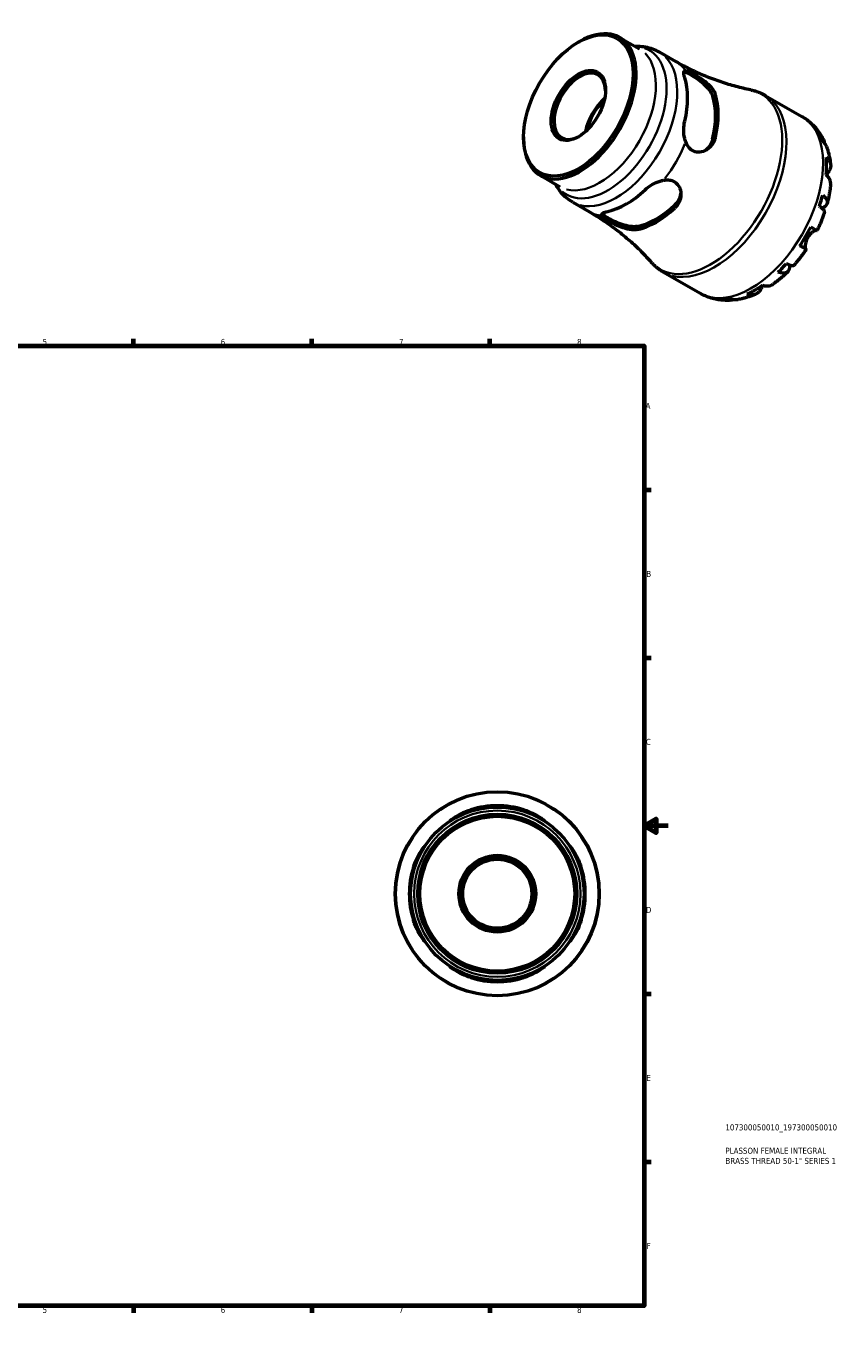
# Model space of a CAD drawing. Header units: millimetres. Extents: x -77 to 666, y 0 to 543.
# Tile 3 of 3: x 327 to 666, y 0 to 543. Entities that reach past the tile are written whole.
import ezdxf

# ---------------------------------------------------------------- set-up
doc = ezdxf.new("R2010")
doc.units = ezdxf.units.MM
for name, color, linetype, lineweight in [('Border (ISO)', 7, 'Continuous', 70), ('Title (ISO)', 7, 'Continuous', 50), ('Visible (ISO)', 7, 'Continuous', 50), ('Visible Narrow (ISO)', 7, 'Continuous', 35)]:
    doc.layers.add(name, color=color, linetype=linetype, lineweight=lineweight)
doc.styles.add('Note Text (ISO)', font='tahoma.ttf')

# ---------------------------------------------------------------- blocks, each defined once
blk = doc.blocks.new('Borders Default Border')
at = {"layer": 'Border (ISO)'}
for p, q in [((74.25, 410), (74.25, 412.9)), ((148.5, 410), (148.5, 412.9)), ((222.75, 410), (222.75, 412.9)), ((371.25, 410), (371.25, 412.9)), ((445.5, 410), (445.5, 412.9)), ((519.75, 410), (519.75, 412.9)), ((10, 350), (7.1, 350)), ((584, 350), (586.9, 350)), ((10, 280), (7.1, 280)), ((584, 280), (586.9, 280)), ((10, 140), (7.1, 140)), ((584, 140), (586.9, 140)), ((10, 70), (7.1, 70)), ((584, 70), (586.9, 70)), ((74.25, 10), (74.25, 7.1)), ((148.5, 10), (148.5, 7.1)), ((222.75, 10), (222.75, 7.1)), ((371.25, 10), (371.25, 7.1)), ((445.5, 10), (445.5, 7.1)), ((519.75, 10), (519.75, 7.1))]:
    blk.add_line(p, q, dxfattribs=at)
at = {"layer": 'Border (ISO)', "flags": 128}
for points in [[(297, 420), (297, 410), (294.11, 415), (299.89, 415), (297, 410)], [(10, 10), (10, 410), (584, 410), (584, 10), (10, 10)], [(0, 210), (10, 210), (5, 212.89), (5, 207.11), (10, 210)], [(594, 210), (584, 210), (589, 212.89), (589, 207.11), (584, 210)], [(297, 0), (297, 10), (294.11, 5), (299.89, 5), (297, 10)]]:
    blk.add_lwpolyline(points, dxfattribs=at)
at = {"layer": 'Border (ISO)', "color": 232, "true_color": 0xca0064, "char_height": 2.5, "attachment_point": 7, "style": 'Note Text (ISO)'}
for s, insert in [('1', (36.56, 410.4)), ('2', (110.62, 410.4)), ('3', (184.85, 410.35)), ('4', (259, 410.4)), ('5', (333.39, 410.35)), ('6', (407.58, 410.35)), ('7', (481.85, 410.4)), ('8', (556.06, 410.34)), ('A', (7.29, 383.75)), ('A', (584.59, 383.75)), ('B', (7.59, 313.75)), ('B', (584.89, 313.75)), ('C', (7.43, 243.71)), ('C', (584.73, 243.71)), ('D', (7.43, 173.75)), ('D', (584.73, 173.75)), ('E', (7.64, 103.75)), ('E', (584.94, 103.75)), ('F', (7.7, 33.75)), ('F', (585, 33.75)), ('1', (36.56, 7.1)), ('2', (110.62, 7.1)), ('3', (184.85, 7.05)), ('4', (259, 7.1)), ('5', (333.39, 7.05)), ('6', (407.58, 7.05)), ('7', (481.85, 7.1)), ('8', (556.06, 7.04))]:
    blk.add_mtext(s, dxfattribs=dict(at, insert=insert))
blk = doc.blocks.new('Title Blocks ISO')
at = {"layer": 'Title (ISO)', "color": 232, "true_color": 0xca0064, "style": 'Note Text (ISO)'}
for tag, p in [('PART_NUMBER_001', (33.84, 73.13)), ('DESCRIPTION_001', (33.84, 63.4)), ('DESCRIPTION_002', (33.84, 59.18))]:
    blk.add_attdef(tag, p, '', height=2.5, dxfattribs=at)

msp = doc.modelspace()

# ---------------------------------------------------------------- linework, layer by layer
at = {"layer": 'Visible (ISO)'}
for p, q in [((573.761, 538.517), (581.986, 533.78)), ((556.488, 536.467), (557.128, 536.839)), ((590.264, 532.446), (597.231, 528.434)), ((634.438, 514.365), (649.733, 505.557)), ((533.778, 497.031), (533.778, 496.291)), ((540.676, 481.062), (548.901, 476.326)), ((554.209, 469.836), (561.176, 465.824)), ((592.02, 440.705), (607.315, 431.897))]:
    msp.add_line(p, q, dxfattribs=at)
for radius in [42.5, 36.125, 33.15, 32.241, 15.995, 15.146, 14.388]:
    msp.add_circle((522.81, 181.744), radius, dxfattribs=at)
for start, end in [(72.541, 107.459), (162.541, 197.459), (342.541, 17.459), (252.541, 287.459)]:
    msp.add_arc((522.81, 181.744), 36.664, start, end, dxfattribs=at)
for major_axis in [(16.089, 27.94), (7.982, 13.861)]:
    msp.add_ellipse((556.576, 510.159), major_axis=major_axis, ratio=0.5780931, dxfattribs=at)
for centre, major_axis, start_param, end_param in [((557.218, 509.789), (-16.543, -28.727), 5.4958534, 10.2121098), ((557.177, 509.813), (-7.558, -13.125), 2.3818355, 7.0429425), ((576.568, 498.647), (18.028, 31.305), 5.1864418, 5.8052651), ((570.011, 502.423), (7.558, 13.125), 1.0212652, 2.1203275), ((570.011, 502.423), (7.18, 12.469), 1.0525146, 2.089078), ((588.942, 491.521), (-17.529, -30.439), 2.0357346, 2.672787), ((588.942, 491.521), (-18.296, -31.772), 2.0495437, 2.6589779), ((630.115, 467.811), (21.095, 36.633), 5.8284149, 5.9486902), ((630.115, 467.811), (21.095, 36.633), 5.3891997, 5.6025072), ((576.568, 498.647), (18.028, 31.305), 3.6156455, 4.2344687), ((630.115, 467.811), (21.095, 36.633), 5.0430167, 5.163292), ((588.942, 491.521), (-17.529, -30.439), 0.4649382, 1.1019907), ((588.942, 491.521), (-18.296, -31.772), 0.4787473, 1.0881816), ((630.115, 467.811), (21.095, 36.633), 4.6038015, 4.817109), ((630.115, 467.811), (21.095, 36.633), 4.2576185, 4.3778939), ((630.115, 467.811), (21.095, 36.633), 3.8184034, 4.0317109), ((630.115, 467.811), (-21.095, -36.633), 0.3306277, 0.450903)]:
    msp.add_ellipse(centre, major_axis=major_axis, ratio=0.5780931, start_param=start_param, end_param=end_param, dxfattribs=at)
for points, knots in [([(580.119, 534.856), (580.565, 534.873), (581.013, 534.877), (582.468, 534.84), (583.48, 534.739), (585.488, 534.372), (586.483, 534.105), (588.423, 533.401), (589.366, 532.963), (590.264, 532.446)], [0.43426774, 0.43426774, 0.43426774, 0.43426774, 0.4794335, 0.4794335, 0.58077715, 0.58077715, 0.6821208, 0.6821208, 0.78346445, 0.78346445, 0.78346445, 0.78346445]), ([(628.298, 516.665), (626.324, 517.06), (624.303, 517.529), (620.199, 518.623), (618.115, 519.248), (613.919, 520.66), (611.807, 521.447), (607.589, 523.181), (605.484, 524.128), (601.316, 526.172), (599.254, 527.269), (597.231, 528.434)], [0.59120824, 0.59120824, 0.59120824, 0.59120824, 0.62965948, 0.62965948, 0.66811073, 0.66811073, 0.70656197, 0.70656197, 0.74501321, 0.74501321, 0.78346445, 0.78346445, 0.78346445, 0.78346445]), ([(600.899, 521.651), (600.64, 522.439), (600.488, 523.139), (600.474, 524.157), (600.614, 524.478), (600.991, 524.666), (601.123, 524.695), (601.283, 524.695)], [1.33452104, 1.33452104, 1.33452104, 1.33452104, 1.69533832, 1.69533832, 2.0561556, 2.0561556, 2.19739184, 2.19739184, 2.19739184, 2.19739184]), ([(600.557, 524.215), (600.751, 524.199), (600.981, 524.146), (601.798, 523.863), (602.509, 523.51), (604.079, 522.606), (605.01, 522.013), (606.895, 520.677), (607.845, 519.931), (609.545, 518.419), (610.403, 517.539), (611.763, 515.771), (612.262, 514.882), (612.53, 514.097)], [2.2299315, 2.2299315, 2.2299315, 2.2299315, 2.3942509, 2.3942509, 2.7271193, 2.7271193, 3.0599876, 3.0599876, 3.392856, 3.392856, 3.755796, 3.755796, 4.1187359, 4.1187359, 4.1187359, 4.1187359]), ([(601.283, 524.695), (601.534, 524.695), (601.85, 524.627), (602.62, 524.358), (603.066, 524.163), (604.222, 523.586), (604.945, 523.183), (606.605, 522.17), (607.526, 521.557), (609.478, 520.101), (610.488, 519.238), (612.127, 517.512), (612.779, 516.651), (613.413, 515.447), (613.563, 515.097), (613.673, 514.756)], [-2.1962933, -2.1962933, -2.1962933, -2.1962933, -1.9644767, -1.9644767, -1.7373603, -1.7373603, -1.4498316, -1.4498316, -1.1184031, -1.1184031, -0.7162651, -0.7162651, -0.3410282, -0.3410282, -0.1843395, -0.1843395, -0.1843395, -0.1843395]), ([(628.298, 516.665), (628.726, 516.579), (629.152, 516.48), (629.998, 516.254), (630.418, 516.128), (631.25, 515.848), (631.662, 515.694), (632.475, 515.36), (632.877, 515.179), (633.667, 514.792), (634.056, 514.585), (634.438, 514.365)], [0.59120824, 0.59120824, 0.59120824, 0.59120824, 0.62965948, 0.62965948, 0.66811073, 0.66811073, 0.70656197, 0.70656197, 0.74501321, 0.74501321, 0.78346445, 0.78346445, 0.78346445, 0.78346445]), ([(649.733, 505.557), (650.461, 505.137), (651.166, 504.675), (652.513, 503.676), (653.156, 503.138), (654.372, 502), (654.945, 501.399), (656.018, 500.147), (656.517, 499.496), (657.442, 498.155), (657.867, 497.465), (658.256, 496.76)], [0.78346445, 0.78346445, 0.78346445, 0.78346445, 0.85068004, 0.85068004, 0.91789562, 0.91789562, 0.98511121, 0.98511121, 1.05232679, 1.05232679, 1.11954237, 1.11954237, 1.11954237, 1.11954237]), ([(601.283, 494.994), (601.123, 495.432), (600.991, 495.882), (600.614, 497.47), (600.474, 498.763), (600.488, 501.318), (600.64, 502.58), (600.899, 503.665)], [0.52389947, 0.52389947, 0.52389947, 0.52389947, 0.66513571, 0.66513571, 1.02595299, 1.02595299, 1.38677028, 1.38677028, 1.38677028, 1.38677028]), ([(613.673, 496.769), (613.637, 496.615), (613.596, 496.462), (613.324, 495.546), (612.992, 494.832), (611.921, 493.182), (611.062, 492.344), (609.172, 491.17), (608.15, 490.804), (606.271, 490.641), (605.434, 490.752), (603.933, 491.374), (603.292, 491.84), (602.117, 493.159), (601.636, 494.029), (601.283, 494.994)], [-2.0060936, -2.0060936, -2.0060936, -2.0060936, -1.9548382, -1.9548382, -1.6956441, -1.6956441, -1.2940616, -1.2940616, -0.9166772, -0.9166772, -0.6091044, -0.6091044, -0.3251628, -0.3251628, -0.0000692, -0.0000692, -0.0000692, -0.0000692]), ([(612.53, 496.111), (612.262, 495.018), (611.763, 493.942), (610.57, 492.356), (609.957, 491.771), (609.306, 491.316)], [-1.39161666, -1.39161666, -1.39161666, -1.39161666, -1.02867671, -1.02867671, -0.75513146, -0.75513146, -0.75513146, -0.75513146]), ([(656.994, 498.41), (657.414, 498.003), (657.776, 497.546), (658.351, 496.629), (658.612, 496.083), (658.89, 495.228), (658.964, 494.944), (659.021, 494.66)], [0.21343366, 0.21343366, 0.21343366, 0.21343366, 0.41600999, 0.41600999, 0.62434849, 0.62434849, 0.72381923, 0.72381923, 0.72381923, 0.72381923]), ([(659.958, 493.007), (659.808, 493.417), (659.61, 493.807), (659.123, 494.562), (658.777, 494.982), (658.369, 495.364)], [6.09879091, 6.09879091, 6.09879091, 6.09879091, 6.26990562, 6.26990562, 6.47248196, 6.47248196, 6.47248196, 6.47248196]), ([(659.959, 493.007), (660.138, 492.517), (660.303, 492.022), (660.606, 491.027), (660.744, 490.527), (660.994, 489.521), (661.107, 489.015), (661.307, 487.999), (661.395, 487.49), (661.549, 486.466), (661.614, 485.952), (661.668, 485.437)], [1.23541332, 1.23541332, 1.23541332, 1.23541332, 1.27976701, 1.27976701, 1.32412069, 1.32412069, 1.36847437, 1.36847437, 1.41282806, 1.41282806, 1.45718174, 1.45718174, 1.45718174, 1.45718174]), ([(659.836, 488.605), (660.241, 488.252), (660.581, 487.876), (661.103, 487.147), (661.329, 486.728), (661.622, 485.872), (661.689, 485.435), (661.687, 484.633), (661.616, 484.195), (661.352, 483.438), (661.193, 483.116), (661.004, 482.817)], [0.21343841, 0.21343841, 0.21343841, 0.21343841, 0.41559978, 0.41559978, 0.62400044, 0.62400044, 0.8324011, 0.8324011, 1.04178819, 1.04178819, 1.20124236, 1.20124236, 1.20124236, 1.20124236]), ([(584.346, 474.995), (585.156, 475.76), (586.172, 476.522), (588.377, 477.811), (589.567, 478.337), (591.132, 478.805), (591.588, 478.916), (592.048, 478.997)], [1.33452104, 1.33452104, 1.33452104, 1.33452104, 1.69533832, 1.69533832, 2.0561556, 2.0561556, 2.19739184, 2.19739184, 2.19739184, 2.19739184]), ([(592.048, 478.997), (592.767, 479.124), (593.48, 479.171), (594.838, 479.066), (595.474, 478.92), (596.799, 478.352), (597.427, 477.88), (598.507, 476.589), (598.897, 475.752), (599.356, 473.765), (599.339, 472.591), (598.821, 470.402), (598.351, 469.378), (597.389, 468.092), (597.071, 467.736), (596.72, 467.407)], [-2.1962933, -2.1962933, -2.1962933, -2.1962933, -1.9644767, -1.9644767, -1.7373603, -1.7373603, -1.4498316, -1.4498316, -1.1184031, -1.1184031, -0.7162651, -0.7162651, -0.3410282, -0.3410282, -0.1843395, -0.1843395, -0.1843395, -0.1843395]), ([(661.67, 477.333), (661.682, 477.45), (661.688, 477.565), (661.689, 478.077), (661.622, 478.514), (661.329, 479.37), (661.103, 479.789), (660.581, 480.518), (660.241, 480.894), (659.836, 481.248)], [5.81256433, 5.81256433, 5.81256433, 5.81256433, 5.87111315, 5.87111315, 6.07951382, 6.07951382, 6.28791448, 6.28791448, 6.49007585, 6.49007585, 6.49007585, 6.49007585]), ([(661.004, 482.817), (660.945, 482.724), (660.883, 482.626), (660.71, 482.348), (660.594, 482.158), (660.336, 481.727), (660.194, 481.483), (660.028, 481.188), (660.008, 481.15), (659.987, 481.113)], [-0.71968867, -0.71968867, -0.71968867, -0.71968867, -0.66913349, -0.66913349, -0.58448293, -0.58448293, -0.49008499, -0.49008499, -0.47647312, -0.47647312, -0.47647312, -0.47647312]), ([(554.209, 469.836), (553.311, 470.353), (552.459, 470.949), (550.876, 472.273), (550.146, 473), (548.821, 474.552), (548.226, 475.377), (547.463, 476.617), (547.242, 477.006), (547.033, 477.401)], [3.92505711, 3.92505711, 3.92505711, 3.92505711, 4.02640076, 4.02640076, 4.12774441, 4.12774441, 4.22908806, 4.22908806, 4.27425382, 4.27425382, 4.27425382, 4.27425382]), ([(599.255, 473.892), (599.185, 473.107), (598.987, 472.292), (598.214, 470.475), (597.533, 469.506), (596.72, 468.728)], [3.48429398, 3.48429398, 3.48429398, 3.48429398, 3.75579597, 3.75579597, 4.11873592, 4.11873592, 4.11873592, 4.11873592]), ([(658.369, 472.799), (658.777, 472.477), (659.123, 472.148), (659.659, 471.533), (659.893, 471.192), (660.206, 470.52), (660.285, 470.189), (660.306, 469.602), (660.249, 469.292), (659.98, 468.71), (659.767, 468.438), (659.261, 467.976), (658.921, 467.745), (658.378, 467.476), (658.235, 467.412), (658.087, 467.351)], [0.2134337, 0.2134337, 0.2134337, 0.2134337, 0.41601, 0.41601, 0.6243485, 0.6243485, 0.832687, 0.832687, 1.0415719, 1.0415719, 1.2504568, 1.2504568, 1.4601279, 1.4601279, 1.5299307, 1.5299307, 1.5299307, 1.5299307]), ([(661.671, 477.333), (661.62, 476.8), (661.56, 476.267), (661.421, 475.2), (661.342, 474.666), (661.167, 473.599), (661.071, 473.065), (660.861, 471.998), (660.747, 471.464), (660.503, 470.398), (660.373, 469.865), (660.234, 469.333)], [1.68708422, 1.68708422, 1.68708422, 1.68708422, 1.7320423, 1.7320423, 1.77700038, 1.77700038, 1.82195846, 1.82195846, 1.86691655, 1.86691655, 1.91187463, 1.91187463, 1.91187463, 1.91187463]), ([(659.154, 465.697), (659.189, 465.803), (659.186, 465.922), (659.104, 466.214), (658.989, 466.42), (658.612, 466.879), (658.351, 467.13), (657.776, 467.612), (657.414, 467.885), (656.994, 468.169)], [5.70096815, 5.70096815, 5.70096815, 5.70096815, 5.85322864, 5.85322864, 6.06156713, 6.06156713, 6.26990562, 6.26990562, 6.47248196, 6.47248196, 6.47248196, 6.47248196]), ([(561.176, 465.824), (563.199, 464.659), (565.183, 463.426), (569.043, 460.848), (570.919, 459.502), (574.535, 456.724), (576.276, 455.292), (579.604, 452.372), (581.191, 450.883), (584.197, 447.883), (585.616, 446.37), (586.949, 444.861)], [3.92505711, 3.92505711, 3.92505711, 3.92505711, 3.96350835, 3.96350835, 4.00195959, 4.00195959, 4.04041084, 4.04041084, 4.07886208, 4.07886208, 4.11731332, 4.11731332, 4.11731332, 4.11731332]), ([(566.359, 464.204), (566.278, 464.341), (566.236, 464.468), (566.208, 464.885), (566.414, 465.163), (567.299, 465.654), (567.98, 465.869), (568.79, 466.036)], [0.52389947, 0.52389947, 0.52389947, 0.52389947, 0.66513571, 0.66513571, 1.02595299, 1.02595299, 1.38677028, 1.38677028, 1.38677028, 1.38677028]), ([(581.164, 458.448), (581.049, 458.424), (580.93, 458.402), (580.196, 458.293), (579.517, 458.287), (577.678, 458.464), (576.462, 458.755), (574.076, 459.56), (572.899, 460.062), (570.863, 461.055), (569.999, 461.523), (568.518, 462.398), (567.916, 462.79), (566.895, 463.555), (566.537, 463.902), (566.359, 464.204)], [-2.0060936, -2.0060936, -2.0060936, -2.0060936, -1.9548382, -1.9548382, -1.6956441, -1.6956441, -1.2940616, -1.2940616, -0.9166772, -0.9166772, -0.6091044, -0.6091044, -0.3251628, -0.3251628, -0.0000692, -0.0000692, -0.0000692, -0.0000692]), ([(581.164, 459.77), (580.352, 459.612), (579.334, 459.602), (577.125, 459.9), (575.934, 460.204), (573.775, 460.921), (572.654, 461.371), (570.554, 462.334), (569.574, 462.843), (568.79, 463.295), (568.005, 463.747), (567.341, 464.184), (566.687, 464.744), (566.526, 464.915), (566.414, 465.073)], [-1.3916167, -1.3916167, -1.3916167, -1.3916167, -1.0286767, -1.0286767, -0.6657368, -0.6657368, -0.3328684, -0.3328684, 0, 0, 0, 0.3328684, 0.3328684, 0.4964151, 0.4964151, 0.4964151, 0.4964151]), ([(659.155, 465.697), (658.981, 465.176), (658.801, 464.656), (658.424, 463.619), (658.228, 463.102), (657.822, 462.072), (657.612, 461.559), (657.177, 460.537), (656.953, 460.028), (656.49, 459.015), (656.252, 458.511), (656.007, 458.01)], [2.0146917, 2.0146917, 2.0146917, 2.0146917, 2.05911565, 2.05911565, 2.1035396, 2.1035396, 2.14796355, 2.14796355, 2.1923875, 2.1923875, 2.23681145, 2.23681145, 2.23681145, 2.23681145]), ([(655.8, 458.125), (655.791, 458.128), (655.781, 458.13), (655.702, 458.144), (655.61, 458.138), (655.374, 458.081), (655.228, 458.029), (654.822, 457.839), (654.545, 457.678), (653.887, 457.206), (653.504, 456.876), (652.757, 456.069), (652.402, 455.594), (652.104, 455.079)], [-0.69661673, -0.69661673, -0.69661673, -0.69661673, -0.68292689, -0.68292689, -0.58946764, -0.58946764, -0.49014387, -0.49014387, -0.34933517, -0.34933517, -0.17856496, -0.17856496, 0, 0, 0, 0]), ([(653.381, 459.512), (653.816, 459.262), (654.202, 459.04), (654.833, 458.678), (655.133, 458.506), (655.6, 458.239), (655.769, 458.143), (655.956, 458.037), (656.006, 458.009), (656.007, 458.01)], [0.21343841, 0.21343841, 0.21343841, 0.21343841, 0.41559978, 0.41559978, 0.62400044, 0.62400044, 0.8324011, 0.8324011, 1.01135156, 1.01135156, 1.01135156, 1.01135156]), ([(651.35, 450.31), (651.435, 450.26), (651.489, 450.228), (651.522, 450.206), (651.471, 450.235), (651.269, 450.349), (651.1, 450.444), (650.633, 450.712), (650.333, 450.884), (649.702, 451.246), (649.316, 451.468), (648.881, 451.718)], [5.50227189, 5.50227189, 5.50227189, 5.50227189, 5.66172607, 5.66172607, 5.87111315, 5.87111315, 6.07951382, 6.07951382, 6.28791448, 6.28791448, 6.49007585, 6.49007585, 6.49007585, 6.49007585]), ([(652.104, 455.079), (651.933, 454.783), (651.783, 454.478), (651.517, 453.837), (651.406, 453.504), (651.204, 452.742), (651.134, 452.324), (651.069, 451.59), (651.071, 451.279), (651.114, 450.849), (651.142, 450.704), (651.212, 450.48), (651.254, 450.401), (651.316, 450.334), (651.332, 450.32), (651.35, 450.31)], [0, 0, 0, 0, 0.10230486, 0.10230486, 0.2116531, 0.2116531, 0.35868741, 0.35868741, 0.49861539, 0.49861539, 0.59613895, 0.59613895, 0.69034298, 0.69034298, 0.72355027, 0.72355027, 0.72355027, 0.72355027]), ([(651.507, 450.216), (651.196, 449.753), (650.878, 449.295), (650.233, 448.388), (649.904, 447.94), (649.236, 447.052), (648.897, 446.614), (648.208, 445.748), (647.859, 445.32), (647.149, 444.476), (646.789, 444.059), (646.425, 443.649)], [2.47557117, 2.47557117, 2.47557117, 2.47557117, 2.51999363, 2.51999363, 2.56441609, 2.56441609, 2.60883855, 2.60883855, 2.65326102, 2.65326102, 2.69768348, 2.69768348, 2.69768348, 2.69768348]), ([(592.02, 440.705), (591.639, 440.925), (591.264, 441.157), (590.532, 441.647), (590.174, 441.903), (589.477, 442.439), (589.137, 442.718), (588.478, 443.297), (588.158, 443.597), (587.538, 444.215), (587.238, 444.534), (586.949, 444.861)], [3.92505711, 3.92505711, 3.92505711, 3.92505711, 3.96350835, 3.96350835, 4.00195959, 4.00195959, 4.04041084, 4.04041084, 4.07886208, 4.07886208, 4.11731332, 4.11731332, 4.11731332, 4.11731332]), ([(643.815, 440.897), (643.423, 440.511), (643.027, 440.132), (642.226, 439.388), (641.821, 439.023), (641.002, 438.308), (640.587, 437.958), (639.75, 437.274), (639.327, 436.939), (638.473, 436.286), (638.041, 435.968), (637.605, 435.658)], [2.80053272, 2.80053272, 2.80053272, 2.80053272, 2.84549485, 2.84549485, 2.89045699, 2.89045699, 2.93541912, 2.93541912, 2.98038125, 2.98038125, 3.02534338, 3.02534338, 3.02534338, 3.02534338]), ([(644.474, 443.724), (644.493, 443.579), (644.507, 443.436), (644.543, 442.842), (644.512, 442.43), (644.363, 441.758), (644.233, 441.436), (643.861, 440.907), (643.62, 440.701), (643.099, 440.423), (642.772, 440.324), (642.032, 440.255), (641.618, 440.286), (640.816, 440.439), (640.357, 440.572), (639.873, 440.764)], [5.1619343, 5.1619343, 5.1619343, 5.1619343, 5.2257877, 5.2257877, 5.4354588, 5.4354588, 5.6443437, 5.6443437, 5.8532286, 5.8532286, 6.0615671, 6.0615671, 6.2699056, 6.2699056, 6.472482, 6.472482, 6.472482, 6.472482]), ([(643.193, 444.266), (643.65, 444.045), (644.068, 443.869), (644.775, 443.615), (645.124, 443.517), (645.712, 443.424), (645.95, 443.429), (646.244, 443.507), (646.349, 443.565), (646.424, 443.649)], [0.21343366, 0.21343366, 0.21343366, 0.21343366, 0.41600999, 0.41600999, 0.62434849, 0.62434849, 0.83268698, 0.83268698, 0.98426296, 0.98426296, 0.98426296, 0.98426296]), ([(633.488, 435.218), (633.395, 435.062), (633.305, 434.908), (633.091, 434.535), (632.973, 434.323), (632.751, 433.915), (632.649, 433.723), (632.552, 433.539), (632.547, 433.53), (632.543, 433.521)], [-2.64217704, -2.64217704, -2.64217704, -2.64217704, -2.58338701, -2.58338701, -2.49547573, -2.49547573, -2.40310236, -2.40310236, -2.39831682, -2.39831682, -2.39831682, -2.39831682]), ([(633.297, 435.28), (633.806, 435.108), (634.303, 435.003), (635.197, 434.918), (635.673, 434.933), (636.563, 435.111), (636.976, 435.273), (637.417, 435.531), (637.512, 435.592), (637.605, 435.658)], [0.21343841, 0.21343841, 0.21343841, 0.21343841, 0.41559978, 0.41559978, 0.62400044, 0.62400044, 0.8324011, 0.8324011, 0.88928726, 0.88928726, 0.88928726, 0.88928726]), ([(619.061, 428.938), (618.265, 428.926), (617.464, 428.951), (615.859, 429.084), (615.054, 429.191), (613.452, 429.493), (612.655, 429.688), (611.079, 430.167), (610.301, 430.452), (608.779, 431.11), (608.035, 431.483), (607.315, 431.897)], [3.59288633, 3.59288633, 3.59288633, 3.59288633, 3.65932049, 3.65932049, 3.72575464, 3.72575464, 3.7921888, 3.7921888, 3.85862295, 3.85862295, 3.92505711, 3.92505711, 3.92505711, 3.92505711]), ([(621.265, 429.319), (621.002, 429.231), (620.732, 429.157), (619.865, 428.971), (619.261, 428.923), (618.178, 428.96), (617.6, 429.044), (617.037, 429.203)], [5.96669561, 5.96669561, 5.96669561, 5.96669561, 6.06156713, 6.06156713, 6.26990562, 6.26990562, 6.47248196, 6.47248196, 6.47248196, 6.47248196]), ([(620.357, 429.525), (620.893, 429.363), (621.43, 429.275), (622.319, 429.234), (622.747, 429.257), (623.169, 429.329)], [0.21343366, 0.21343366, 0.21343366, 0.21343366, 0.41600999, 0.41600999, 0.58346827, 0.58346827, 0.58346827, 0.58346827]), ([(630.585, 431.619), (630.112, 431.409), (629.634, 431.209), (628.671, 430.832), (628.185, 430.654), (627.204, 430.322), (626.709, 430.168), (625.712, 429.884), (625.209, 429.754), (624.195, 429.521), (623.684, 429.418), (623.169, 429.329)], [3.25515647, 3.25515647, 3.25515647, 3.25515647, 3.29951191, 3.29951191, 3.34386735, 3.34386735, 3.38822279, 3.38822279, 3.43257824, 3.43257824, 3.47693368, 3.47693368, 3.47693368, 3.47693368]), ([(632.543, 433.521), (632.378, 433.207), (632.178, 432.907), (631.653, 432.296), (631.307, 432.014), (630.612, 431.608), (630.199, 431.446), (629.309, 431.268), (628.833, 431.253), (627.939, 431.338), (627.442, 431.443), (626.933, 431.615)], [5.50227189, 5.50227189, 5.50227189, 5.50227189, 5.66172607, 5.66172607, 5.87111315, 5.87111315, 6.07951382, 6.07951382, 6.28791448, 6.28791448, 6.49007585, 6.49007585, 6.49007585, 6.49007585]), ([(504.645, 212.969), (504.226, 212.725), (503.876, 212.514), (503.354, 212.205), (503.182, 212.108), (503.008, 212.043), (503.068, 212.118), (503.512, 212.494), (503.937, 212.819), (505.194, 213.674), (506.091, 214.229), (508.093, 215.278), (509.182, 215.776), (510.823, 216.393), (511.314, 216.562), (511.81, 216.718)], [-2.1962931, -2.1962931, -2.1962931, -2.1962931, -1.9644504, -1.9644504, -1.737377, -1.737377, -1.449838, -1.449838, -1.1184028, -1.1184028, -0.7162645, -0.7162645, -0.3410287, -0.3410287, -0.1843395, -0.1843395, -0.1843395, -0.1843395]), ([(533.81, 216.718), (533.973, 216.667), (534.136, 216.614), (535.119, 216.285), (535.918, 215.975), (537.849, 215.131), (538.918, 214.567), (540.655, 213.532), (541.349, 213.056), (542.223, 212.405), (542.469, 212.197), (542.604, 212.034), (542.517, 212.066), (542.015, 212.349), (541.565, 212.626), (540.975, 212.969)], [-2.0060239, -2.0060239, -2.0060239, -2.0060239, -1.9548257, -1.9548257, -1.695703, -1.695703, -1.2941075, -1.2941075, -0.9167034, -0.9167034, -0.6091059, -0.6091059, -0.3251556, -0.3251556, 0, 0, 0, 0]), ([(487.835, 192.744), (487.887, 192.907), (487.939, 193.07), (488.269, 194.054), (488.579, 194.853), (489.423, 196.784), (489.987, 197.852), (491.022, 199.589), (491.498, 200.283), (492.149, 201.157), (492.357, 201.403), (492.519, 201.538), (492.488, 201.45), (492.204, 200.948), (491.927, 200.498), (491.584, 199.908)], [-2.0060936, -2.0060936, -2.0060936, -2.0060936, -1.9548382, -1.9548382, -1.6956441, -1.6956441, -1.2940616, -1.2940616, -0.9166772, -0.9166772, -0.6091044, -0.6091044, -0.3251628, -0.3251628, -0.0000692, -0.0000692, -0.0000692, -0.0000692]), ([(554.036, 199.908), (553.792, 200.328), (553.581, 200.677), (553.272, 201.199), (553.174, 201.371), (553.109, 201.545), (553.185, 201.486), (553.561, 201.042), (553.886, 200.617), (554.741, 199.36), (555.295, 198.462), (556.345, 196.461), (556.843, 195.371), (557.459, 193.731), (557.629, 193.239), (557.785, 192.744)], [-2.1962933, -2.1962933, -2.1962933, -2.1962933, -1.9644767, -1.9644767, -1.7373603, -1.7373603, -1.4498316, -1.4498316, -1.1184031, -1.1184031, -0.7162651, -0.7162651, -0.3410282, -0.3410282, -0.1843395, -0.1843395, -0.1843395, -0.1843395]), ([(491.584, 163.579), (491.828, 163.159), (492.039, 162.81), (492.348, 162.288), (492.446, 162.116), (492.511, 161.942), (492.435, 162.001), (492.059, 162.445), (491.734, 162.87), (490.879, 164.128), (490.325, 165.025), (489.275, 167.026), (488.778, 168.116), (488.161, 169.756), (487.991, 170.248), (487.835, 170.744)], [-2.1962933, -2.1962933, -2.1962933, -2.1962933, -1.9644767, -1.9644767, -1.7373603, -1.7373603, -1.4498316, -1.4498316, -1.1184031, -1.1184031, -0.7162651, -0.7162651, -0.3410282, -0.3410282, -0.1843395, -0.1843395, -0.1843395, -0.1843395]), ([(557.785, 170.744), (557.733, 170.58), (557.681, 170.417), (557.351, 169.434), (557.041, 168.634), (556.197, 166.703), (555.633, 165.635), (554.598, 163.898), (554.123, 163.204), (553.471, 162.33), (553.263, 162.084), (553.101, 161.949), (553.132, 162.037), (553.416, 162.539), (553.693, 162.989), (554.036, 163.579)], [-2.0060936, -2.0060936, -2.0060936, -2.0060936, -1.9548382, -1.9548382, -1.6956441, -1.6956441, -1.2940616, -1.2940616, -0.9166772, -0.9166772, -0.6091044, -0.6091044, -0.3251628, -0.3251628, -0.0000692, -0.0000692, -0.0000692, -0.0000692]), ([(511.81, 146.769), (511.647, 146.82), (511.484, 146.873), (510.5, 147.202), (509.701, 147.512), (507.77, 148.357), (506.701, 148.921), (504.965, 149.955), (504.271, 150.431), (503.396, 151.082), (503.151, 151.291), (503.016, 151.453), (503.103, 151.421), (503.605, 151.137), (504.055, 150.861), (504.645, 150.518)], [-2.0060936, -2.0060936, -2.0060936, -2.0060936, -1.9548382, -1.9548382, -1.6956441, -1.6956441, -1.2940616, -1.2940616, -0.9166772, -0.9166772, -0.6091044, -0.6091044, -0.3251628, -0.3251628, -0.0000692, -0.0000692, -0.0000692, -0.0000692]), ([(540.975, 150.518), (541.394, 150.762), (541.744, 150.973), (542.266, 151.282), (542.438, 151.379), (542.612, 151.444), (542.552, 151.369), (542.108, 150.993), (541.683, 150.668), (540.426, 149.813), (539.529, 149.258), (537.527, 148.209), (536.438, 147.711), (534.797, 147.094), (534.306, 146.925), (533.81, 146.769)], [-2.1962933, -2.1962933, -2.1962933, -2.1962933, -1.9644767, -1.9644767, -1.7373603, -1.7373603, -1.4498316, -1.4498316, -1.1184031, -1.1184031, -0.7162651, -0.7162651, -0.3410282, -0.3410282, -0.1843395, -0.1843395, -0.1843395, -0.1843395])]:
    msp.add_open_spline(points, degree=3, knots=knots, dxfattribs=at)
at = {"layer": 'Visible Narrow (ISO)'}
for p, q in [((612.587, 514.13), (613.616, 514.723)), ((613.616, 496.737), (612.587, 496.144)), ((660.952, 482.847), (660.026, 483.38)), ((596.72, 468.662), (596.72, 467.473)), ((581.164, 458.514), (581.164, 459.704)), ((651.226, 450.381), (649.011, 451.657)), ((632.492, 433.55), (631.58, 434.075)), ((511.81, 216.181), (511.81, 216.69)), ((533.81, 216.69), (533.81, 216.181)), ((487.864, 192.744), (488.372, 192.744)), ((557.248, 192.744), (557.757, 192.744)), ((488.372, 170.744), (487.864, 170.744)), ((557.757, 170.744), (557.248, 170.744)), ((511.81, 146.797), (511.81, 147.306)), ((533.81, 147.306), (533.81, 146.797))]:
    msp.add_line(p, q, dxfattribs=at)
for radius in [42.207, 34.638]:
    msp.add_circle((522.81, 181.744), radius, dxfattribs=at)
for centre, major_axis, start_param, end_param in [((568.84, 503.097), (17.285, 30.016), 3.0339568, 6.3908212), ((565.443, 505.053), (16.543, 28.727), 3.2986723, 6.1261057), ((572.237, 501.141), (-18.028, -31.305), 0.1570796, 2.984513), ((579.203, 497.129), (18.028, 31.305), 6.0357471, 6.2701622), ((611.664, 478.436), (21.063, 36.576), 3.1256417, 6.2991363), ((613.229, 477.535), (-21.209, -36.83), 0.1570796, 2.984513), ((628.524, 468.727), (21.209, 36.83), 3.2986723, 6.1261057), ((579.203, 497.129), (-18.028, -31.305), 1.3361878, 1.8015374), ((579.203, 497.129), (-18.028, -31.305), 0.0128297, 0.2437642)]:
    msp.add_ellipse(centre, major_axis=major_axis, ratio=0.5780931, start_param=start_param, end_param=end_param, dxfattribs=at)

# ---------------------------------------------------------------- block references
msp.add_blockref('Borders Default Border', (0, 0))
msp.add_blockref('Title Blocks ISO', (584, 10)).add_auto_attribs({'PART_NUMBER_001': '107300050010_197300050010', 'DESCRIPTION_001': 'PLASSON FEMALE INTEGRAL', 'DESCRIPTION_002': 'BRASS THREAD 50-1" SERIES 1'})

doc.saveas('drawing.dxf')
